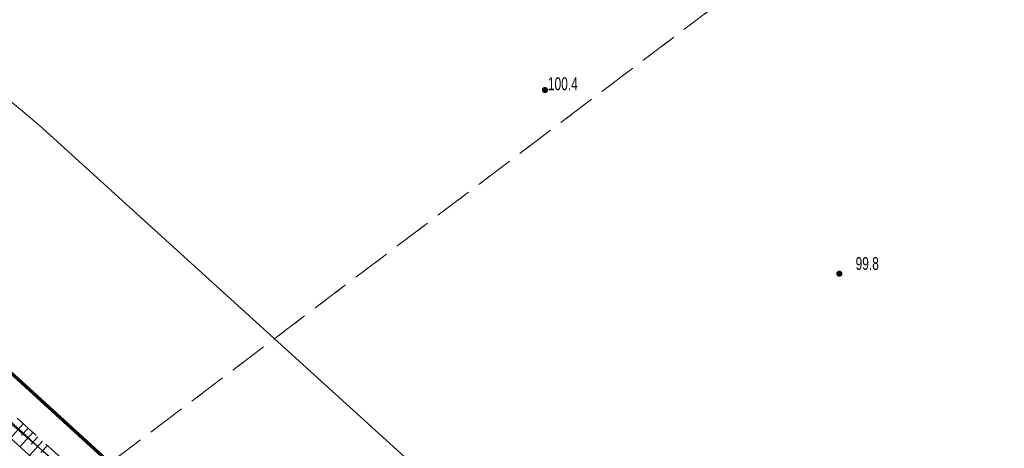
# Model space of a CAD drawing. Header units: inches. Extents: x 6497603 to 6502483, y 5925790 to 5934357.
# Tile 229 of 256: x 6500594 to 6500652, y 5927524 to 5927549. Entities that reach past the tile are written whole.
import ezdxf

# ---------------------------------------------------------------- set-up
doc = ezdxf.new("R2010")
doc.units = ezdxf.units.IN
doc.header["$MEASUREMENT"] = 0
for name, pattern in [('1.5_0.75', [2.25, 1.5, -0.75]), ('219-1000', [0, 0]), ('egkk-1000', [3, 2.25, -0.75]), ('egug-1000', [1.5, 0.75, -0.75])]:
    doc.linetypes.add(name, pattern=pattern)
for name, color, linetype in [('000 Inne (niezydentyfikowane)', 7, 'Continuous'), ('217-kontur klasyfikacyjny', 7, 'Continuous'), ('218-kontur użytku gruntowego', 7, 'Continuous'), ('219-działka ewidencyjna', 7, 'Continuous'), ('pikieta naturalna', 7, 'Continuous'), ('pikieta naturalna-Atr2', 7, 'Continuous'), ('przewód telekomunikacyjny podziemny', 7, 'Continuous'), ('skarpa nieumocniona', 7, 'Continuous')]:
    doc.layers.add(name, color=color, linetype=linetype)
doc.styles.get("Standard").update_dxf_attribs({"font": 'arial.ttf'})

# ---------------------------------------------------------------- blocks, each defined once
blk = doc.blocks.new('PW01')
at = {"linetype": 'Continuous', "lineweight": 13}
h = blk.add_hatch(color=0, dxfattribs=at)
edge = h.paths.add_edge_path()
edge.add_arc((0, 0), 0.18, 0, 360)

msp = doc.modelspace()

# ---------------------------------------------------------------- linework, layer by layer
at = {"color": 6, "lineweight": 70}
msp.add_lwpolyline([(6500952.04, 5927199.71), (6500933.25, 5927220.44), (6500906.62, 5927244.38), (6500879.567, 5927269.432), (6500862.55, 5927285.19), (6500844.927, 5927300.799), (6500833.95, 5927309.97), (6500796.4, 5927343.759), (6500782.53, 5927356.24), (6500741.24, 5927394.46), (6500708.509, 5927424.526), (6500654.77, 5927472.65), (6500629.93, 5927495.28), (6500599.508, 5927522.988), (6500580.25, 5927540.53), (6500550.42, 5927567.09)], dxfattribs=at)
at = {"layer": '000 Inne (niezydentyfikowane)', "color": 7, "linetype": 'Continuous', "lineweight": 18, "flags": 128}
for points in [[(6500594.46, 5927525.29), (6500593.7, 5927524.45)], [(6500595.02, 5927524.78), (6500594.26, 5927523.94)], [(6500594.74, 5927525.03), (6500594.36, 5927524.61)], [(6500595.3, 5927524.52), (6500594.92, 5927524.1)], [(6500595.58, 5927524.27), (6500594.82, 5927523.43)], [(6500595.86, 5927524.02), (6500595.48, 5927523.6)]]:
    msp.add_lwpolyline(points, dxfattribs=at)
at = {"layer": '217-kontur klasyfikacyjny', "color": 3, "linetype": 'egkk-1000', "lineweight": 18, "flags": 128}
for points in [[(6500599.51, 5927522.99), (6500685.51, 5927587.89)], [(6500580.25, 5927540.53), (6500599.51, 5927522.99)]]:
    msp.add_lwpolyline(points, dxfattribs=at)
at = {"layer": '218-kontur użytku gruntowego', "color": 3, "linetype": 'egug-1000', "lineweight": 18, "flags": 128}
for points in [[(6500599.51, 5927522.99), (6500685.51, 5927587.89)], [(6500580.25, 5927540.53), (6500599.51, 5927522.99)]]:
    msp.add_lwpolyline(points, dxfattribs=at)
at = {"layer": '219-działka ewidencyjna', "color": 3, "linetype": '219-1000', "lineweight": 18, "flags": 128}
for points in [[(6500654.77, 5927472.65), (6500580.25, 5927540.53)], [(6500650.34, 5927473.4), (6500578.91, 5927538.99)]]:
    msp.add_lwpolyline(points, dxfattribs=at)
at = {"layer": 'przewód telekomunikacyjny podziemny', "color": 30, "linetype": 'Continuous', "lineweight": 18, "flags": 128}
for points in [[(6500589.21, 5927547.86), (6500595.38, 5927542.7), (6500620.7, 5927519.73), (6500647.78, 5927495.91), (6500676.79, 5927470.69), (6500723.62, 5927427.69), (6500736.76, 5927416.73), (6500782.76, 5927374.08), (6500822.32, 5927339.62), (6500852.3, 5927309.72), (6500890.73, 5927275.46), (6500903.68, 5927262.91), (6500907.83, 5927257.24), (6500929.05, 5927241.84), (6500960.76, 5927213.18)], [(6500575.71, 5927541.88), (6500586.15, 5927531.7), (6500598.37, 5927521.35), (6500608.89, 5927511.56), (6500620.35, 5927501.14), (6500626.97, 5927495.03), (6500639.54, 5927483.88), (6500643.25, 5927480.66), (6500635.81, 5927472.21), (6500646.24, 5927461.31), (6500655.9, 5927453.11), (6500659.73, 5927449.53), (6500669.1, 5927440.36), (6500673.6, 5927436.69), (6500679.12, 5927432.06), (6500686.73, 5927425.49), (6500695.83, 5927418.04), (6500700.61, 5927414.46), (6500713.85, 5927402.5), (6500718.65, 5927398.32), (6500724.97, 5927391.58)]]:
    msp.add_lwpolyline(points, dxfattribs=at)
at = {"layer": 'skarpa nieumocniona', "color": 7, "linetype": '1.5_0.75', "lineweight": 18, "flags": 128}
for points in [[(6500577.41, 5927539.17), (6500643.45, 5927479.48), (6500643.04, 5927479.04), (6500576.08, 5927539.34)], [(6500577.41, 5927539.17), (6500643.45, 5927479.48), (6500643.04, 5927479.04), (6500576.08, 5927539.34)], [(6500579.11, 5927539.22), (6500644.13, 5927480.21), (6500643.45, 5927479.48), (6500577.41, 5927539.17), (6500578.91, 5927538.99)], [(6500579.11, 5927539.22), (6500644.13, 5927480.21), (6500643.45, 5927479.48), (6500577.41, 5927539.17), (6500578.91, 5927538.99)]]:
    msp.add_lwpolyline(points, close=True, dxfattribs=at)

# ---------------------------------------------------------------- block references
at = {"layer": 'pikieta naturalna', "color": 7, "linetype": 'Continuous', "lineweight": 13}
for p in [(6500624.92, 5927544.76), (6500642.11, 5927534.04)]:
    msp.add_blockref('PW01', p, dxfattribs=at)

# ---------------------------------------------------------------- texts
at = {"layer": 'pikieta naturalna-Atr2', "color": 7, "width": 0.667}
for s, p in [('100.4', (6500625.09, 5927544.75)), ('99.8', (6500643.06, 5927534.26))]:
    msp.add_text(s, height=0.75, dxfattribs=at).set_placement(p)

doc.saveas('drawing.dxf')
